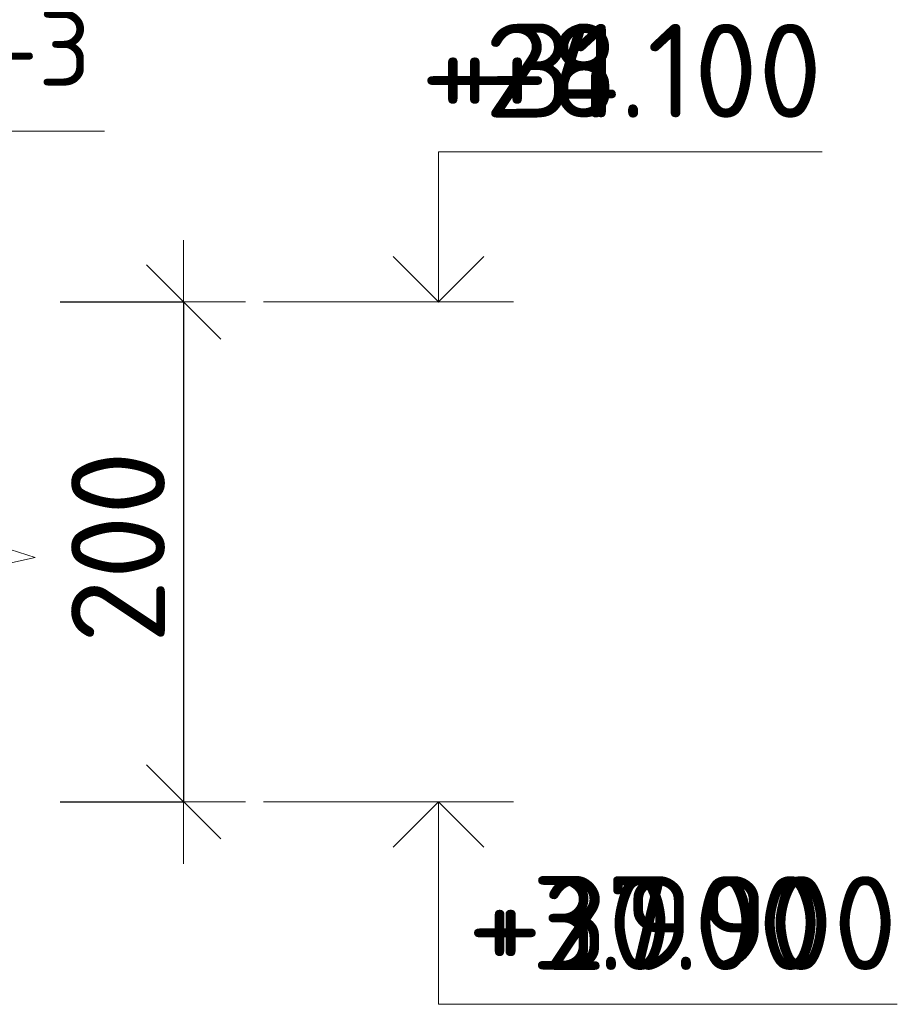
# Model space of a CAD drawing. Header units: metres. Extents: x -38 to 97, y -15 to 21.
# Tile 56 of 230: x 77.279 to 77.63, y 3.147 to 3.541. Entities that reach past the tile are written whole.
import ezdxf

# ---------------------------------------------------------------- set-up
doc = ezdxf.new("R2010")
doc.units = ezdxf.units.M
doc.header["$PDMODE"] = 65
for name, color, linetype, lineweight in [('XR$3$Размерная линия_ общее', 7, 'Continuous', 13), ('XR$4$Размерная линия_ общее', 7, 'Continuous', 13), ('XR$6$Размерная линия_ общее', 7, 'Continuous', 13)]:
    doc.layers.add(name, color=color, linetype=linetype, lineweight=lineweight)
doc.styles.add('ISOCPEUR', font='txt')
doc.dimstyles.new('DIMSTYLE_27', dxfattribs={"dimtxt": 0.0375, "dimasz": 0.0495, "dimexe": 0, "dimexo": 0, "dimgap": 0.01875, "dimtad": 2, "dimdec": 0, "dimlfac": 1000, "dimrnd": 1, "dimzin": 12, "dimdsep": 46, "dimtxsty": 'ISOCPEUR', "dimblk1": 'ALL_ML_STRICH', "dimblk2": 'ALL_ML_STRICH', "dimsah": 1, "dimcen": 0, "dimclrd": 7, "dimclre": 256, "dimclrt": 7, "dimadec": 0, "dimazin": 0, "dimtfac": 1, "dimtdec": 0, "dimtix": 1, "dimtmove": 2, "dimatfit": 3, "dimfxl": 0, "dimtzin": 0, "dimlwd": 0, "dimlwe": -3, "dimarcsym": 0})
doc.dimstyles.new('DIMSTYLE_34', dxfattribs={"dimtxt": 0.0375, "dimasz": 0.0495, "dimexe": 0, "dimexo": 0, "dimgap": 0.01875, "dimtad": 2, "dimdec": 0, "dimlfac": 1000, "dimrnd": 1, "dimzin": 12, "dimdsep": 46, "dimtxsty": 'ISOCPEUR', "dimblk1": 'ALL_ML_STRICH', "dimblk2": 'ALL_ML_STRICH', "dimsah": 1, "dimcen": 0, "dimclrd": 7, "dimclre": 256, "dimclrt": 7, "dimadec": 0, "dimazin": 0, "dimtfac": 1, "dimtdec": 0, "dimtix": 1, "dimtmove": 2, "dimatfit": 3, "dimfxl": 0, "dimtzin": 0, "dimlwd": 0, "dimlwe": -3, "dimarcsym": 0})

# ---------------------------------------------------------------- blocks, each defined once
blk = doc.blocks.new('СЛОЖНЫЙ_ОБЪЕКТ_28')
at = {"color": 7, "linetype": 'Continuous', "lineweight": 13, "transparency": 33554687}
blk.add_line((77.47674, 3.22759), (77.37674, 3.22759), dxfattribs=at)
at = {"color": 7, "linetype": 'Continuous', "lineweight": 35, "transparency": 33554687}
blk.add_lwpolyline([(77.42858, 3.20943), (77.44674, 3.22759), (77.4649, 3.20943)], dxfattribs=at)
at = {"color": 7, "linetype": 'Continuous', "lineweight": 13, "transparency": 33554687}
blk.add_lwpolyline([(77.44674, 3.22759), (77.44674, 3.14659), (77.60024, 3.14659)], dxfattribs=at)
blk = doc.blocks.new('СЛОЖНЫЙ_ОБЪЕКТ_29')
at = {"color": 7, "linetype": 'Continuous', "lineweight": 13, "transparency": 33554687}
blk.add_line((77.47674, 3.42759), (77.37674, 3.42759), dxfattribs=at)
blk.add_lwpolyline([(77.44674, 3.42759), (77.44674, 3.48759), (77.60024, 3.48759)], dxfattribs=at)
at = {"color": 7, "linetype": 'Continuous', "lineweight": 35, "transparency": 33554687}
blk.add_lwpolyline([(77.42858, 3.44575), (77.44674, 3.42759), (77.4649, 3.44575)], dxfattribs=at)
blk = doc.blocks.new('ЭЛЕМЕНТ_УЗОРА_11')
at = {"color": 7, "linetype": 'Continuous', "lineweight": 13, "transparency": 33554687}
blk.add_line((77.27536, 3.21059), (77.27536, 3.21059), dxfattribs=at)
blk.add_lwpolyline([(77.27536, 3.44156), (77.27536, 3.32861), (77.28536, 3.32538), (77.26536, 3.32099), (77.27536, 3.3173), (77.27536, 3.21059)], dxfattribs=at)
blk = doc.blocks.new('ALL_ML_STRICH')
at = {"color": 0, "linetype": 'ByBlock', "lineweight": -2}
for p, q in [((0, -0.5), (0, 0.5)), ((-0.3, -0.3), (0.3, 0.3)), ((-1, 0), (0.5, 0))]:
    blk.add_line(p, q, dxfattribs=at)
blk = doc.blocks.new('*D179')
at = {"layer": 'DEFPOINTS', "color": 7, "linetype": 'Continuous', "lineweight": 13, "transparency": 33554687}
for p in [(77.27536, 3.42759), (77.34478, 3.42759), (77.27536, 3.22759)]:
    blk.add_point(p, dxfattribs=at)
at = {"layer": 'XR$3$Размерная линия_ общее', "color": 253, "linetype": 'Continuous', "lineweight": -2, "true_color": 0xa0a0a0, "transparency": 33554687}
for p, q in [((77.29536, 3.42759), (77.34478, 3.42759)), ((77.29536, 3.22759), (77.34478, 3.22759))]:
    blk.add_line(p, q, dxfattribs=at)
at = {"layer": 'XR$3$Размерная линия_ общее', "color": 7, "linetype": 'Continuous', "lineweight": -2, "transparency": 33554687}
blk.add_line((77.34478, 3.42759), (77.34478, 3.22759), dxfattribs=at)
at = {"layer": 'XR$3$Размерная линия_ общее', "color": 7, "linetype": 'Continuous', "lineweight": 13, "transparency": 33554687, "xscale": 0.04950000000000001, "yscale": 0.04950000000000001, "zscale": 0.04950000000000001}
for p, rotation in [((77.34478, 3.42759), 90), ((77.34478, 3.22759), 270)]:
    blk.add_blockref('ALL_ML_STRICH', p, dxfattribs=dict(at, rotation=rotation))
at = {"layer": 'XR$3$Размерная линия_ общее', "color": 7, "linetype": 'Continuous', "lineweight": 13, "transparency": 33554687, "insert": (77.31853, 3.32946), "char_height": 0.0375, "width": 0.1125, "attachment_point": 5, "rotation": 90, "style": 'ISOCPEUR'}
blk.add_mtext('\\A1;{200}', dxfattribs=at)
blk = doc.blocks.new('СЛОЖНЫЙ_ОБЪЕКТ_70')
at = {"color": 7, "linetype": 'Continuous', "lineweight": 13, "transparency": 33554687}
blk.add_line((77.47674, 3.42759), (77.37674, 3.42759), dxfattribs=at)
blk.add_lwpolyline([(77.44674, 3.42759), (77.44674, 3.48759), (77.60024, 3.48759)], dxfattribs=at)
at = {"color": 7, "linetype": 'Continuous', "lineweight": 35, "transparency": 33554687}
blk.add_lwpolyline([(77.42858, 3.44575), (77.44674, 3.42759), (77.4649, 3.44575)], dxfattribs=at)
blk = doc.blocks.new('ЭЛЕМЕНТ_УЗОРА_30')
at = {"color": 7, "linetype": 'Continuous', "lineweight": 13, "transparency": 33554687}
blk.add_line((77.27536, 3.21059), (77.27536, 3.21059), dxfattribs=at)
blk.add_lwpolyline([(77.27536, 3.44156), (77.27536, 3.32861), (77.28536, 3.32538), (77.26536, 3.32099), (77.27536, 3.3173), (77.27536, 3.21059)], dxfattribs=at)
blk = doc.blocks.new('*D544')
at = {"layer": 'DEFPOINTS', "color": 7, "linetype": 'Continuous', "lineweight": 13, "transparency": 33554687}
for p in [(77.27536, 3.42759), (77.34478, 3.42759), (77.27536, 3.22759)]:
    blk.add_point(p, dxfattribs=at)
at = {"layer": 'XR$4$Размерная линия_ общее', "color": 253, "linetype": 'Continuous', "lineweight": -2, "true_color": 0xa0a0a0, "transparency": 33554687}
for p, q in [((77.29536, 3.42759), (77.34478, 3.42759)), ((77.29536, 3.22759), (77.34478, 3.22759))]:
    blk.add_line(p, q, dxfattribs=at)
at = {"layer": 'XR$4$Размерная линия_ общее', "color": 7, "linetype": 'Continuous', "lineweight": -2, "transparency": 33554687}
blk.add_line((77.34478, 3.42759), (77.34478, 3.22759), dxfattribs=at)
at = {"layer": 'XR$4$Размерная линия_ общее', "color": 7, "linetype": 'Continuous', "lineweight": 13, "transparency": 33554687, "xscale": 0.04950000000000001, "yscale": 0.04950000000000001, "zscale": 0.04950000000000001}
for p, rotation in [((77.34478, 3.42759), 90), ((77.34478, 3.22759), 270)]:
    blk.add_blockref('ALL_ML_STRICH', p, dxfattribs=dict(at, rotation=rotation))
at = {"layer": 'XR$4$Размерная линия_ общее', "color": 7, "linetype": 'Continuous', "lineweight": 13, "transparency": 33554687, "insert": (77.31853, 3.32946), "char_height": 0.0375, "width": 0.1125, "attachment_point": 5, "rotation": 90, "style": 'ISOCPEUR'}
blk.add_mtext('\\A1;{200}', dxfattribs=at)
blk = doc.blocks.new('СЛОЖНЫЙ_ОБЪЕКТ_79')
at = {"color": 7, "linetype": 'Continuous', "lineweight": 13, "transparency": 33554687}
blk.add_line((77.47674, 3.22759), (77.37674, 3.22759), dxfattribs=at)
at = {"color": 7, "linetype": 'Continuous', "lineweight": 35, "transparency": 33554687}
blk.add_lwpolyline([(77.42858, 3.20943), (77.44674, 3.22759), (77.4649, 3.20943)], dxfattribs=at)
at = {"color": 7, "linetype": 'Continuous', "lineweight": 13, "transparency": 33554687}
blk.add_lwpolyline([(77.44674, 3.22759), (77.44674, 3.14659), (77.63024, 3.14659)], dxfattribs=at)
blk = doc.blocks.new('СЛОЖНЫЙ_ОБЪЕКТ_114')
at = {"color": 7, "linetype": 'Continuous', "lineweight": 13, "transparency": 33554687}
blk.add_line((77.47674, 3.42759), (77.37674, 3.42759), dxfattribs=at)
blk.add_lwpolyline([(77.44674, 3.42759), (77.44674, 3.48759), (77.60024, 3.48759)], dxfattribs=at)
at = {"color": 7, "linetype": 'Continuous', "lineweight": 35, "transparency": 33554687}
blk.add_lwpolyline([(77.42858, 3.44575), (77.44674, 3.42759), (77.4649, 3.44575)], dxfattribs=at)
blk = doc.blocks.new('ЭЛЕМЕНТ_УЗОРА_53')
at = {"color": 7, "linetype": 'Continuous', "lineweight": 13, "transparency": 33554687}
blk.add_line((77.27536, 3.21059), (77.27536, 3.21059), dxfattribs=at)
blk.add_lwpolyline([(77.27536, 3.44156), (77.27536, 3.32861), (77.28536, 3.32538), (77.26536, 3.32099), (77.27536, 3.3173), (77.27536, 3.21059)], dxfattribs=at)
blk = doc.blocks.new('*D922')
at = {"layer": 'DEFPOINTS', "color": 7, "linetype": 'Continuous', "lineweight": 13, "transparency": 33554687}
for p in [(77.27536, 3.42759), (77.34478, 3.42759), (77.27536, 3.22759)]:
    blk.add_point(p, dxfattribs=at)
at = {"layer": 'XR$6$Размерная линия_ общее', "color": 253, "linetype": 'Continuous', "lineweight": -2, "true_color": 0xa0a0a0, "transparency": 33554687}
for p, q in [((77.29536, 3.42759), (77.34478, 3.42759)), ((77.29536, 3.22759), (77.34478, 3.22759))]:
    blk.add_line(p, q, dxfattribs=at)
at = {"layer": 'XR$6$Размерная линия_ общее', "color": 7, "linetype": 'Continuous', "lineweight": -2, "transparency": 33554687}
blk.add_line((77.34478, 3.42759), (77.34478, 3.22759), dxfattribs=at)
at = {"layer": 'XR$6$Размерная линия_ общее', "color": 7, "linetype": 'Continuous', "lineweight": 13, "transparency": 33554687, "xscale": 0.04950000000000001, "yscale": 0.04950000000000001, "zscale": 0.04950000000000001}
for p, rotation in [((77.34478, 3.42759), 90), ((77.34478, 3.22759), 270)]:
    blk.add_blockref('ALL_ML_STRICH', p, dxfattribs=dict(at, rotation=rotation))
at = {"layer": 'XR$6$Размерная линия_ общее', "color": 7, "linetype": 'Continuous', "lineweight": 13, "transparency": 33554687, "insert": (77.31853, 3.32946), "char_height": 0.0375, "width": 0.1125, "attachment_point": 5, "rotation": 90, "style": 'ISOCPEUR'}
blk.add_mtext('\\A1;{200}', dxfattribs=at)
blk = doc.blocks.new('СЛОЖНЫЙ_ОБЪЕКТ_123')
at = {"color": 7, "linetype": 'Continuous', "lineweight": 13, "transparency": 33554687}
blk.add_line((77.47674, 3.22759), (77.37674, 3.22759), dxfattribs=at)
at = {"color": 7, "linetype": 'Continuous', "lineweight": 35, "transparency": 33554687}
blk.add_lwpolyline([(77.42858, 3.20943), (77.44674, 3.22759), (77.4649, 3.20943)], dxfattribs=at)
at = {"color": 7, "linetype": 'Continuous', "lineweight": 13, "transparency": 33554687}
blk.add_lwpolyline([(77.44674, 3.22759), (77.44674, 3.14659), (77.63024, 3.14659)], dxfattribs=at)

msp = doc.modelspace()

# ---------------------------------------------------------------- linework, layer by layer
at = {"color": 7, "linetype": 'Continuous', "lineweight": 13, "transparency": 33554687}
msp.add_lwpolyline([(77.31312, 3.49586), (77.04591, 3.49586), (76.9923, 3.38111)], dxfattribs=at)
msp.add_lwpolyline([(77.31312, 3.49586), (77.04591, 3.49586), (76.9923, 3.38111)], dxfattribs=at)
msp.add_lwpolyline([(77.31312, 3.49586), (77.04591, 3.49586), (76.9923, 3.38111)], dxfattribs=at)

# ---------------------------------------------------------------- block references
at = {"color": 7, "linetype": 'Continuous', "lineweight": 35, "transparency": 33554687}
for name in ['СЛОЖНЫЙ_ОБЪЕКТ_29', 'СЛОЖНЫЙ_ОБЪЕКТ_70', 'СЛОЖНЫЙ_ОБЪЕКТ_114', 'СЛОЖНЫЙ_ОБЪЕКТ_28', 'СЛОЖНЫЙ_ОБЪЕКТ_79', 'СЛОЖНЫЙ_ОБЪЕКТ_123']:
    msp.add_blockref(name, (0, 0), dxfattribs=at)
at = {"color": 7, "linetype": 'Continuous', "lineweight": 13, "transparency": 33554687}
for name in ['ЭЛЕМЕНТ_УЗОРА_11', 'ЭЛЕМЕНТ_УЗОРА_30', 'ЭЛЕМЕНТ_УЗОРА_53']:
    msp.add_blockref(name, (0, 0), dxfattribs=at)

# ---------------------------------------------------------------- texts
at = {"color": 7, "linetype": 'Continuous', "lineweight": 13, "transparency": 33554687, "style": 'ISOCPEUR'}
for s, insert, char_height, width, attachment_point in [('\\A1;{\\fISOCPEUR|i0|b0;\\H0.030000;\\W1.000000;\\C7;Каркас Кр-3}\\P', (77.19454, 3.52499), 0.03, 0.2516296, 5), ('\\A1;{\\fISOCPEUR|i0|b0;\\H0.030000;\\W1.000000;\\C7;Каркас Кр-3}\\P', (77.19454, 3.52499), 0.03, 0.2516296, 5), ('\\A1;{\\fISOCPEUR|i0|b0;\\H0.030000;\\W1.000000;\\C7;Каркас Кр-3}\\P', (77.19454, 3.52499), 0.03, 0.2516296, 5), ('\\A1;{\\fISOCPEUR|i0|b0;\\H0.037500;\\W1.000000;\\C7;+28.100}\\P', (77.60024, 3.50134), 0.0375, 0.1784043, 9), ('\\A1;{\\fISOCPEUR|i0|b0;\\H0.037500;\\W1.000000;\\C7;+31.100}\\P', (77.60024, 3.50134), 0.0375, 0.1701064, 9), ('\\A1;{\\fISOCPEUR|i0|b0;\\H0.037500;\\W1.000000;\\C7;+4.100}\\P', (77.60024, 3.50134), 0.0375, 0.1556707, 9), ('\\A1;{\\fISOCPEUR|i0|b0;\\H0.037500;\\W1.000000;\\C7;+3.900}\\P', (77.60024, 3.16034), 0.0375, 0.1603125, 9), ('\\A1;{\\fISOCPEUR|i0|b0;\\H0.037500;\\W1.000000;\\C7;+27.900}\\P', (77.63024, 3.16034), 0.0375, 0.1867021, 9), ('\\A1;{\\fISOCPEUR|i0|b0;\\H0.037500;\\W1.000000;\\C7;+30.900}\\P', (77.63024, 3.16034), 0.0375, 0.1867021, 9)]:
    msp.add_mtext(s, dxfattribs=dict(at, insert=insert, char_height=char_height, width=width, attachment_point=attachment_point))

# ---------------------------------------------------------------- dimensions: what is measured, and where the dimension line sits
at = {"layer": 'XR$3$Размерная линия_ общее', "color": 7, "linetype": 'Continuous', "lineweight": 13, "transparency": 33554687}
dim = msp.add_linear_dim(base=(77.34478, 3.22759), p1=(77.29536, 3.42759), p2=(77.29536, 3.22759), angle=270, dimstyle='DIMSTYLE_27', override={"dimpost": '<>', "dimclrd": 7, "dimclre": 253, "dimclrt": 7, "dimlwd": 0, "dimlwe": 65533}, dxfattribs=at)
dim.commit()
dim.dimension.update_dxf_attribs({"geometry": '*D179', "text_midpoint": (77.31853, 3.32946), "dimtype": 160})
at = {"layer": 'XR$4$Размерная линия_ общее', "color": 7, "linetype": 'Continuous', "lineweight": 13, "transparency": 33554687}
dim = msp.add_linear_dim(base=(77.34478, 3.22759), p1=(77.29536, 3.42759), p2=(77.29536, 3.22759), angle=270, dimstyle='DIMSTYLE_34', override={"dimpost": '<>', "dimclrd": 7, "dimclre": 253, "dimclrt": 7, "dimlwd": 0, "dimlwe": 65533}, dxfattribs=at)
dim.commit()
dim.dimension.update_dxf_attribs({"geometry": '*D544', "text_midpoint": (77.31853, 3.32946), "dimtype": 160})
at = {"layer": 'XR$6$Размерная линия_ общее', "color": 7, "linetype": 'Continuous', "lineweight": 13, "transparency": 33554687}
dim = msp.add_linear_dim(base=(77.34478, 3.22759), p1=(77.29536, 3.42759), p2=(77.29536, 3.22759), angle=270, dimstyle='DIMSTYLE_34', override={"dimpost": '<>', "dimclrd": 7, "dimclre": 253, "dimclrt": 7, "dimlwd": 0, "dimlwe": 65533}, dxfattribs=at)
dim.commit()
dim.dimension.update_dxf_attribs({"geometry": '*D922', "text_midpoint": (77.31853, 3.32946), "dimtype": 160})

doc.saveas('drawing.dxf')
